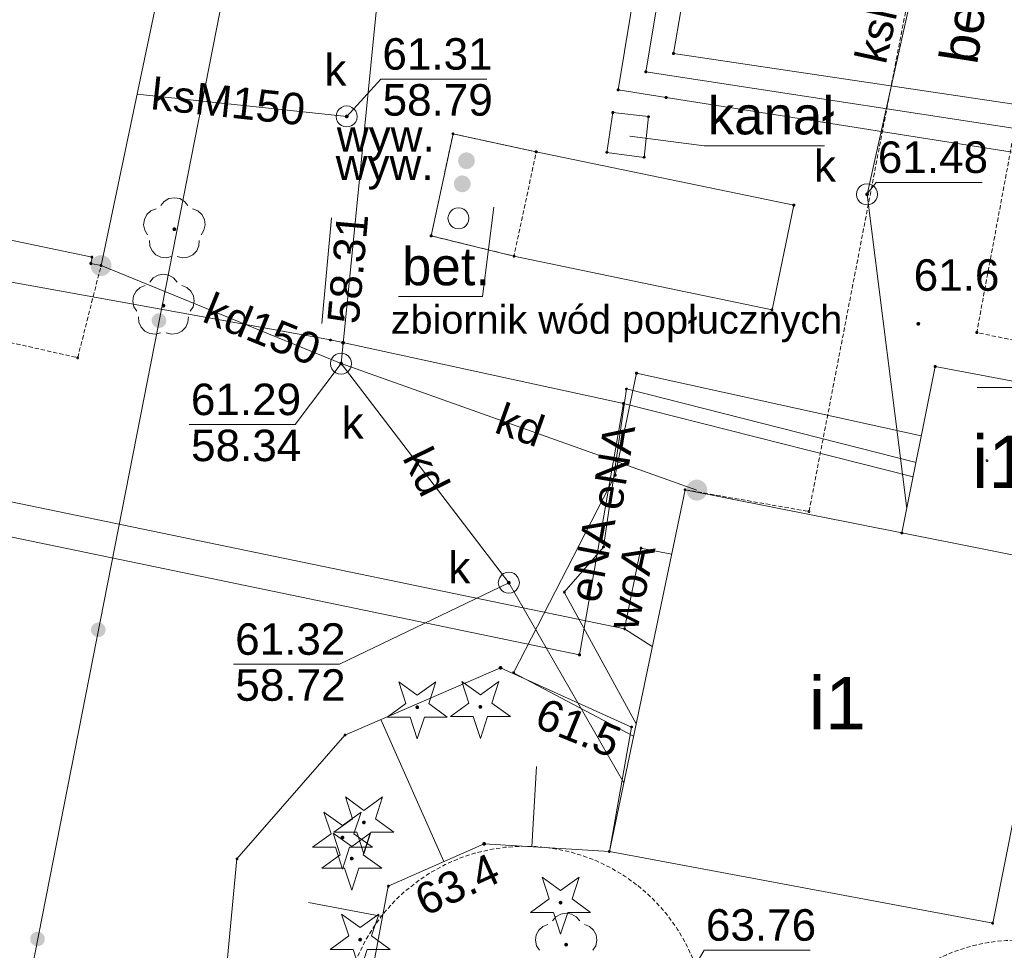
# Paper-space layout 'A-01 PLAN SYTUACYJNY' of a CAD drawing. Header units: millimetres. Extents: x 0 to 900, y 0 to 750.
# Tile 56 of 105: x 545 to 592, y 266 to 310. Entities that reach past the tile are written whole.
import ezdxf
from ezdxf.xclip import XClip

# ---------------------------------------------------------------- set-up
doc = ezdxf.new("R2010")
doc.units = ezdxf.units.MM
doc.header["$MEASUREMENT"] = 0
doc.header["$XCLIPFRAME"] = 0
doc.linetypes.add('PRZER2-1', pattern=[1.5, 1, -0.5])
doc.linetypes.add('PRZER2_5-1', pattern=[3500, 2500, -1000])
doc.layers.add('A_mapa_Nr_pióra__2', color=8, linetype='Continuous', lineweight=13)
doc.layers.add('A_podrys', color=7, linetype='Continuous')
doc.styles.add('STYL_AUTOMATYCZNY_1', font='arial.ttf')

# ---------------------------------------------------------------- blocks, each defined once
blk = doc.blocks.new('Rysunek_3_3', base_point=(-1239.757, 488.381))
at = {"layer": 'A_mapa_Nr_pióra__2', "linetype": 'Continuous', "lineweight": 13}
for points in [[(560.408, 305.484), (560.411, 305.46), (560.42, 305.439), (560.434, 305.42), (560.453, 305.406), (560.475, 305.397), (560.498, 305.394), (560.521, 305.397), (560.543, 305.406), (560.562, 305.42), (560.576, 305.439), (560.585, 305.46), (560.588, 305.484), (560.585, 305.507), (560.576, 305.529), (560.562, 305.547), (560.543, 305.562), (560.521, 305.571), (560.498, 305.574), (560.475, 305.571), (560.453, 305.562), (560.434, 305.547), (560.42, 305.529), (560.411, 305.507)], [(566.278, 303.767), (566.174, 303.775), (566.071, 303.755), (565.977, 303.71), (565.898, 303.641), (565.84, 303.555), (565.805, 303.456), (565.798, 303.352), (565.818, 303.25), (565.863, 303.156), (565.931, 303.077), (566.018, 303.018), (566.116, 302.984), (566.221, 302.976), (566.323, 302.996), (566.417, 303.041), (566.496, 303.11), (566.555, 303.196), (566.589, 303.295), (566.597, 303.399), (566.577, 303.501), (566.531, 303.595), (566.463, 303.674), (566.377, 303.733)], [(566.078, 302.667), (565.974, 302.675), (565.871, 302.655), (565.777, 302.61), (565.698, 302.541), (565.64, 302.455), (565.605, 302.356), (565.598, 302.252), (565.618, 302.15), (565.663, 302.056), (565.731, 301.977), (565.818, 301.918), (565.916, 301.884), (566.021, 301.876), (566.123, 301.896), (566.217, 301.941), (566.296, 302.01), (566.355, 302.096), (566.389, 302.195), (566.397, 302.299), (566.377, 302.401), (566.331, 302.495), (566.263, 302.574), (566.177, 302.633)], [(585.167, 301.775), (585.17, 301.752), (585.179, 301.73), (585.194, 301.712), (585.212, 301.698), (585.234, 301.689), (585.257, 301.685), (585.28, 301.689), (585.302, 301.698), (585.321, 301.712), (585.335, 301.73), (585.344, 301.752), (585.347, 301.775), (585.344, 301.799), (585.335, 301.82), (585.321, 301.839), (585.302, 301.853), (585.28, 301.862), (585.257, 301.865), (585.234, 301.862), (585.212, 301.853), (585.194, 301.839), (585.179, 301.82), (585.17, 301.799)], [(552.297, 300.025), (552.325, 300.03), (552.35, 300.043), (552.37, 300.063), (552.383, 300.088), (552.387, 300.115), (552.383, 300.143), (552.37, 300.168), (552.35, 300.188), (552.325, 300.201), (552.297, 300.205), (552.269, 300.201), (552.244, 300.188), (552.224, 300.168), (552.212, 300.143), (552.207, 300.115), (552.212, 300.088), (552.224, 300.063), (552.244, 300.043), (552.269, 300.03)], [(548.307, 298.384), (548.324, 298.255), (548.374, 298.134), (548.453, 298.031), (548.557, 297.951), (548.678, 297.901), (548.807, 297.884), (548.936, 297.901), (549.057, 297.951), (549.161, 298.031), (549.24, 298.134), (549.29, 298.255), (549.307, 298.384), (549.29, 298.514), (549.24, 298.634), (549.161, 298.738), (549.057, 298.817), (548.936, 298.867), (548.807, 298.884), (548.678, 298.867), (548.557, 298.817), (548.453, 298.738), (548.374, 298.634), (548.324, 298.514)], [(551.777, 296.385), (551.805, 296.39), (551.83, 296.403), (551.85, 296.423), (551.863, 296.448), (551.867, 296.475), (551.863, 296.503), (551.85, 296.528), (551.83, 296.548), (551.805, 296.561), (551.777, 296.565), (551.749, 296.561), (551.724, 296.548), (551.704, 296.528), (551.692, 296.503), (551.687, 296.475), (551.692, 296.448), (551.704, 296.423), (551.724, 296.403), (551.749, 296.39)], [(551.225, 295.832), (551.22, 295.74), (551.238, 295.651), (551.278, 295.569), (551.339, 295.5), (551.415, 295.45), (551.501, 295.421), (551.592, 295.415), (551.682, 295.433), (551.764, 295.474), (551.832, 295.534), (551.883, 295.61), (551.912, 295.697), (551.918, 295.788), (551.9, 295.877), (551.859, 295.959), (551.799, 296.028), (551.723, 296.078), (551.636, 296.108), (551.545, 296.113), (551.455, 296.095), (551.374, 296.055), (551.305, 295.994), (551.254, 295.918)], [(551.225, 295.832), (551.22, 295.74), (551.238, 295.651), (551.278, 295.569), (551.339, 295.5), (551.415, 295.45), (551.501, 295.421), (551.592, 295.415), (551.682, 295.433), (551.764, 295.474), (551.832, 295.534), (551.883, 295.61), (551.912, 295.697), (551.918, 295.788), (551.9, 295.877), (551.859, 295.959), (551.799, 296.028), (551.723, 296.078), (551.636, 296.108), (551.545, 296.113), (551.455, 296.095), (551.374, 296.055), (551.305, 295.994), (551.254, 295.918)], [(587.607, 295.615), (587.61, 295.592), (587.619, 295.57), (587.634, 295.552), (587.652, 295.538), (587.674, 295.529), (587.697, 295.525), (587.72, 295.529), (587.742, 295.538), (587.761, 295.552), (587.775, 295.57), (587.784, 295.592), (587.787, 295.615), (587.784, 295.639), (587.775, 295.66), (587.761, 295.679), (587.742, 295.693), (587.72, 295.702), (587.697, 295.705), (587.674, 295.702), (587.652, 295.693), (587.634, 295.679), (587.619, 295.66), (587.61, 295.639)], [(560.237, 294.711), (560.24, 294.688), (560.249, 294.666), (560.264, 294.648), (560.282, 294.633), (560.304, 294.624), (560.327, 294.621), (560.351, 294.624), (560.372, 294.633), (560.391, 294.648), (560.405, 294.666), (560.414, 294.688), (560.417, 294.711), (560.414, 294.735), (560.405, 294.756), (560.391, 294.775), (560.372, 294.789), (560.351, 294.798), (560.327, 294.801), (560.304, 294.798), (560.282, 294.789), (560.264, 294.775), (560.249, 294.756), (560.24, 294.735)], [(560.139, 293.716), (560.142, 293.693), (560.151, 293.671), (560.165, 293.653), (560.184, 293.638), (560.206, 293.629), (560.229, 293.626), (560.252, 293.629), (560.274, 293.638), (560.292, 293.653), (560.307, 293.671), (560.316, 293.693), (560.319, 293.716), (560.316, 293.74), (560.307, 293.761), (560.292, 293.78), (560.274, 293.794), (560.252, 293.803), (560.229, 293.806), (560.206, 293.803), (560.184, 293.794), (560.165, 293.78), (560.151, 293.761), (560.142, 293.74)], [(576.657, 287.695), (576.674, 287.566), (576.724, 287.445), (576.804, 287.342), (576.907, 287.262), (577.028, 287.213), (577.157, 287.195), (577.287, 287.213), (577.407, 287.262), (577.511, 287.342), (577.59, 287.445), (577.64, 287.566), (577.657, 287.695), (577.64, 287.825), (577.59, 287.945), (577.511, 288.049), (577.407, 288.128), (577.287, 288.178), (577.157, 288.195), (577.028, 288.178), (576.907, 288.128), (576.804, 288.049), (576.724, 287.945), (576.674, 287.825)], [(568.123, 283.287), (568.126, 283.264), (568.135, 283.242), (568.149, 283.223), (568.168, 283.209), (568.189, 283.2), (568.213, 283.197), (568.236, 283.2), (568.258, 283.209), (568.276, 283.223), (568.29, 283.242), (568.299, 283.264), (568.303, 283.287), (568.299, 283.31), (568.29, 283.332), (568.276, 283.35), (568.258, 283.365), (568.236, 283.374), (568.213, 283.377), (568.189, 283.374), (568.168, 283.365), (568.149, 283.35), (568.135, 283.332), (568.126, 283.31)], [(548.334, 281.113), (548.328, 281.022), (548.346, 280.932), (548.387, 280.85), (548.447, 280.782), (548.523, 280.731), (548.61, 280.702), (548.701, 280.696), (548.79, 280.714), (548.872, 280.755), (548.941, 280.815), (548.991, 280.891), (549.021, 280.978), (549.026, 281.069), (549.008, 281.159), (548.968, 281.241), (548.907, 281.309), (548.831, 281.36), (548.745, 281.389), (548.653, 281.395), (548.564, 281.377), (548.482, 281.336), (548.414, 281.276), (548.363, 281.2)], [(548.334, 281.113), (548.328, 281.022), (548.346, 280.932), (548.387, 280.85), (548.447, 280.782), (548.523, 280.731), (548.61, 280.702), (548.701, 280.696), (548.79, 280.714), (548.872, 280.755), (548.941, 280.815), (548.991, 280.891), (549.021, 280.978), (549.026, 281.069), (549.008, 281.159), (548.968, 281.241), (548.907, 281.309), (548.831, 281.36), (548.745, 281.389), (548.653, 281.395), (548.564, 281.377), (548.482, 281.336), (548.414, 281.276), (548.363, 281.2)], [(567.727, 279.235), (567.73, 279.212), (567.739, 279.19), (567.754, 279.172), (567.772, 279.158), (567.794, 279.149), (567.817, 279.145), (567.84, 279.149), (567.862, 279.158), (567.881, 279.172), (567.895, 279.19), (567.904, 279.212), (567.907, 279.235), (567.904, 279.259), (567.895, 279.28), (567.881, 279.299), (567.862, 279.313), (567.84, 279.322), (567.817, 279.325), (567.794, 279.322), (567.772, 279.313), (567.754, 279.299), (567.739, 279.28), (567.73, 279.259)], [(563.857, 277.265), (563.885, 277.27), (563.91, 277.283), (563.93, 277.303), (563.943, 277.328), (563.947, 277.355), (563.943, 277.383), (563.93, 277.408), (563.91, 277.428), (563.885, 277.441), (563.857, 277.445), (563.829, 277.441), (563.804, 277.428), (563.784, 277.408), (563.772, 277.383), (563.767, 277.355), (563.772, 277.328), (563.784, 277.303), (563.804, 277.283), (563.829, 277.27)], [(566.857, 277.285), (566.885, 277.29), (566.91, 277.303), (566.93, 277.323), (566.943, 277.348), (566.947, 277.375), (566.943, 277.403), (566.93, 277.428), (566.91, 277.448), (566.885, 277.461), (566.857, 277.465), (566.829, 277.461), (566.804, 277.448), (566.784, 277.428), (566.772, 277.403), (566.767, 277.375), (566.772, 277.348), (566.784, 277.323), (566.804, 277.303), (566.829, 277.29)], [(561.317, 271.785), (561.345, 271.79), (561.37, 271.803), (561.39, 271.823), (561.403, 271.848), (561.407, 271.875), (561.403, 271.903), (561.39, 271.928), (561.37, 271.948), (561.345, 271.961), (561.317, 271.965), (561.289, 271.961), (561.264, 271.948), (561.244, 271.928), (561.232, 271.903), (561.227, 271.875), (561.232, 271.848), (561.244, 271.823), (561.264, 271.803), (561.289, 271.79)], [(560.297, 271.065), (560.325, 271.07), (560.35, 271.083), (560.37, 271.103), (560.383, 271.128), (560.387, 271.155), (560.383, 271.183), (560.37, 271.208), (560.35, 271.228), (560.325, 271.241), (560.297, 271.245), (560.269, 271.241), (560.244, 271.228), (560.224, 271.208), (560.212, 271.183), (560.207, 271.155), (560.212, 271.128), (560.224, 271.103), (560.244, 271.083), (560.269, 271.07)], [(566.947, 270.855), (566.95, 270.832), (566.959, 270.81), (566.974, 270.792), (566.992, 270.778), (567.014, 270.769), (567.037, 270.765), (567.06, 270.769), (567.082, 270.778), (567.101, 270.792), (567.115, 270.81), (567.124, 270.832), (567.127, 270.855), (567.124, 270.879), (567.115, 270.9), (567.101, 270.919), (567.082, 270.933), (567.06, 270.942), (567.037, 270.945), (567.014, 270.942), (566.992, 270.933), (566.974, 270.919), (566.959, 270.9), (566.95, 270.879)], [(560.737, 270.065), (560.765, 270.07), (560.79, 270.083), (560.81, 270.103), (560.823, 270.128), (560.827, 270.155), (560.823, 270.183), (560.81, 270.208), (560.79, 270.228), (560.765, 270.241), (560.737, 270.245), (560.709, 270.241), (560.684, 270.228), (560.664, 270.208), (560.652, 270.183), (560.647, 270.155), (560.652, 270.128), (560.664, 270.103), (560.684, 270.083), (560.709, 270.07)], [(570.677, 267.965), (570.705, 267.97), (570.73, 267.983), (570.75, 268.003), (570.763, 268.028), (570.767, 268.055), (570.763, 268.083), (570.75, 268.108), (570.73, 268.128), (570.705, 268.141), (570.677, 268.145), (570.649, 268.141), (570.624, 268.128), (570.604, 268.108), (570.592, 268.083), (570.587, 268.055), (570.592, 268.028), (570.604, 268.003), (570.624, 267.983), (570.649, 267.97)], [(545.442, 266.394), (545.437, 266.303), (545.455, 266.214), (545.495, 266.132), (545.556, 266.063), (545.632, 266.013), (545.718, 265.983), (545.809, 265.978), (545.899, 265.996), (545.981, 266.036), (546.049, 266.097), (546.1, 266.173), (546.129, 266.259), (546.135, 266.351), (546.117, 266.44), (546.076, 266.522), (546.016, 266.59), (545.94, 266.641), (545.853, 266.67), (545.762, 266.676), (545.672, 266.658), (545.591, 266.617), (545.522, 266.557), (545.471, 266.481)], [(545.442, 266.394), (545.437, 266.303), (545.455, 266.214), (545.495, 266.132), (545.556, 266.063), (545.632, 266.013), (545.718, 265.983), (545.809, 265.978), (545.899, 265.996), (545.981, 266.036), (546.049, 266.097), (546.1, 266.173), (546.129, 266.259), (546.135, 266.351), (546.117, 266.44), (546.076, 266.522), (546.016, 266.59), (545.94, 266.641), (545.853, 266.67), (545.762, 266.676), (545.672, 266.658), (545.591, 266.617), (545.522, 266.557), (545.471, 266.481)], [(561.137, 266.205), (561.165, 266.21), (561.19, 266.223), (561.21, 266.243), (561.223, 266.268), (561.227, 266.295), (561.223, 266.323), (561.21, 266.348), (561.19, 266.368), (561.165, 266.381), (561.137, 266.385), (561.109, 266.381), (561.084, 266.368), (561.064, 266.348), (561.052, 266.323), (561.047, 266.295), (561.052, 266.268), (561.064, 266.243), (561.084, 266.223), (561.109, 266.21)], [(570.937, 265.965), (570.965, 265.97), (570.99, 265.983), (571.01, 266.003), (571.023, 266.028), (571.027, 266.055), (571.023, 266.083), (571.01, 266.108), (570.99, 266.128), (570.965, 266.141), (570.937, 266.145), (570.909, 266.141), (570.884, 266.128), (570.864, 266.108), (570.852, 266.083), (570.847, 266.055), (570.852, 266.028), (570.864, 266.003), (570.884, 265.983), (570.909, 265.97)]]:
    blk.add_hatch(color=8, dxfattribs=at).paths.add_polyline_path(points)
at = {"layer": 'A_mapa_Nr_pióra__2', "color": 8, "linetype": 'Continuous', "lineweight": 13, "ltscale": 0.2, "flags": 128}
for points in [[(564.177, 333.635), (564.097, 332.635), (560.229, 293.716)], [(545.918, 323.573), (547.247, 323.294), (576.531, 318.33), (574.728, 307.611), (595.618, 304.395), (596.754, 304.155)], [(587.148, 286.815), (585.257, 301.775), (589.817, 322.235)], [(626.837, 227.915), (540.817, 241.035), (556.537, 321.055), (585.897, 315.915)], [(433.899, 310.046), (573.724, 281.084)], [(571.578, 279.852), (433.601, 308.475)], [(560.498, 305.484), (562.119, 307.261), (567.159, 307.261)], [(550.522, 306.552), (560.498, 305.484)], [(573.97, 304.549), (577.51, 304.09), (583.23, 304.09)], [(585.252, 301.785), (585.694, 302.345), (590.734, 302.345)], [(551.649, 301.242), (551.816, 301.441), (552.041, 301.57), (552.297, 301.615), (552.553, 301.57), (552.778, 301.441), (552.946, 301.242)], [(551.025, 299.847), (550.888, 300.067), (550.834, 300.322), (550.871, 300.579), (550.993, 300.808), (551.185, 300.983), (551.426, 301.08)], [(553.168, 301.08), (553.409, 300.983), (553.602, 300.808), (553.724, 300.579), (553.76, 300.322), (553.706, 300.067), (553.569, 299.847)], [(567.501, 301.172), (566.967, 296.907), (562.967, 296.907)], [(559.319, 295.633), (559.768, 300.653)], [(573.671, 291.821), (559.727, 294.842), (532.249, 299.817), (528.565, 272.102), (526.957, 272.315), (528.565, 272.102), (528.197, 269.335)], [(552.16, 298.823), (551.907, 298.76), (551.649, 298.788), (551.416, 298.902), (551.235, 299.089), (551.129, 299.326), (551.11, 299.585)], [(553.484, 299.585), (553.465, 299.326), (553.359, 299.089), (553.179, 298.902), (552.945, 298.788), (552.687, 298.76), (552.435, 298.823)], [(548.807, 298.384), (560.229, 293.716)], [(551.129, 297.602), (551.296, 297.801), (551.521, 297.93), (551.777, 297.975), (552.033, 297.93), (552.258, 297.801), (552.426, 297.602)], [(550.505, 296.207), (550.368, 296.427), (550.314, 296.682), (550.351, 296.939), (550.473, 297.168), (550.665, 297.343), (550.906, 297.44)], [(552.648, 297.44), (552.889, 297.343), (553.082, 297.168), (553.204, 296.939), (553.24, 296.682), (553.186, 296.427), (553.049, 296.207)], [(551.64, 295.183), (551.387, 295.12), (551.129, 295.148), (550.896, 295.262), (550.715, 295.449), (550.609, 295.686), (550.59, 295.945)], [(552.964, 295.945), (552.945, 295.686), (552.839, 295.449), (552.659, 295.262), (552.425, 295.148), (552.167, 295.12), (551.915, 295.183)], [(560.229, 293.716), (558.047, 290.816), (553.007, 290.816)], [(573.678, 273.753), (568.213, 283.287), (560.229, 293.716)], [(560.229, 293.716), (577.157, 287.695)], [(587.838, 290.271), (574.284, 293.264), (573.269, 288.411), (568.442, 279.004), (574.143, 275.975)], [(574.266, 276.565), (570.853, 282.834), (572.715, 284.986), (573.804, 292.509), (587.588, 289.017)], [(600.497, 292.575), (590.497, 292.575)], [(600.497, 292.575), (590.497, 292.575)], [(571.578, 279.852), (573.671, 291.821)], [(573.671, 291.821), (587.45, 288.324)], [(575.955, 284.641), (574.5, 284.935), (573.724, 281.084)], [(568.213, 283.287), (560.153, 279.406), (555.113, 279.406)], [(573.724, 281.084), (575.037, 280.253)], [(565.126, 270.009), (562.129, 276.776)], [(569.305, 270.718), (569.536, 274.537)], [(562.204, 267.396), (558.673, 268.065)], [(570.289, 267.182), (570.456, 267.381), (570.681, 267.51), (570.937, 267.555), (571.193, 267.51), (571.418, 267.381), (571.586, 267.182)], [(569.665, 265.787), (569.528, 266.007), (569.474, 266.262), (569.511, 266.519), (569.633, 266.748), (569.825, 266.923), (570.066, 267.02)], [(571.808, 267.02), (572.049, 266.923), (572.242, 266.748), (572.364, 266.519), (572.4, 266.262), (572.346, 266.007), (572.209, 265.787)], [(575.797, 262.825), (577.513, 265.795), (582.553, 265.795)]]:
    blk.add_lwpolyline(points, dxfattribs=at)
for points in [[(544.778, 325.036), (547.435, 324.478), (577.871, 319.135), (576.053, 308.481), (595.857, 305.53), (597.635, 302.805), (595.383, 303.279), (575.696, 306.389), (573.42, 306.753), (575.191, 317.526), (547.059, 322.109)], [(548.807, 298.384), (548.319, 298.486), (548.381, 298.78), (527.707, 303.121), (527.647, 302.827), (527.179, 302.925), (529.718, 315.021), (551.346, 310.48)], [(576.008, 308.465), (576.008, 308.497), (576.037, 308.526), (576.069, 308.526), (576.098, 308.497), (576.098, 308.465), (576.069, 308.436), (576.037, 308.436)], [(574.683, 307.595), (574.683, 307.627), (574.712, 307.656), (574.744, 307.656), (574.773, 307.627), (574.773, 307.595), (574.744, 307.566), (574.712, 307.566)], [(573.375, 306.737), (573.375, 306.768), (573.404, 306.798), (573.436, 306.798), (573.465, 306.768), (573.465, 306.737), (573.436, 306.708), (573.404, 306.708)], [(575.651, 306.374), (575.651, 306.405), (575.681, 306.434), (575.712, 306.434), (575.741, 306.405), (575.741, 306.374), (575.712, 306.344), (575.681, 306.344)], [(560.498, 305.984), (560.627, 305.967), (560.748, 305.917), (560.851, 305.837), (560.931, 305.734), (560.981, 305.613), (560.998, 305.484), (560.981, 305.354), (560.931, 305.234), (560.851, 305.13), (560.748, 305.051), (560.627, 305.001), (560.498, 304.984), (560.368, 305.001), (560.248, 305.051), (560.144, 305.13), (560.065, 305.234), (560.015, 305.354), (559.998, 305.484), (560.015, 305.613), (560.065, 305.734), (560.144, 305.837), (560.248, 305.917), (560.368, 305.967)], [(560.498, 305.984), (560.627, 305.967), (560.748, 305.917), (560.851, 305.837), (560.931, 305.734), (560.981, 305.613), (560.998, 305.484), (560.981, 305.354), (560.931, 305.234), (560.851, 305.13), (560.748, 305.051), (560.627, 305.001), (560.498, 304.984), (560.368, 305.001), (560.248, 305.051), (560.144, 305.13), (560.065, 305.234), (560.015, 305.354), (559.998, 305.484), (560.015, 305.613), (560.065, 305.734), (560.144, 305.837), (560.248, 305.917), (560.368, 305.967)], [(573.157, 305.675), (574.857, 305.475), (574.657, 303.535), (572.877, 303.775)], [(573.112, 305.66), (573.112, 305.691), (573.141, 305.72), (573.173, 305.72), (573.202, 305.691), (573.202, 305.66), (573.173, 305.63), (573.141, 305.63)], [(574.812, 305.46), (574.812, 305.491), (574.841, 305.52), (574.873, 305.52), (574.902, 305.491), (574.902, 305.46), (574.873, 305.43), (574.841, 305.43)], [(565.557, 304.655), (569.517, 303.795), (581.777, 301.255), (580.737, 296.275), (568.457, 298.835), (564.517, 299.795)], [(565.512, 304.64), (565.512, 304.671), (565.541, 304.7), (565.573, 304.7), (565.602, 304.671), (565.602, 304.64), (565.573, 304.61), (565.541, 304.61)], [(569.472, 303.78), (569.472, 303.811), (569.501, 303.84), (569.533, 303.84), (569.562, 303.811), (569.562, 303.78), (569.533, 303.75), (569.501, 303.75)], [(572.832, 303.76), (572.832, 303.791), (572.861, 303.82), (572.893, 303.82), (572.922, 303.791), (572.922, 303.76), (572.893, 303.73), (572.861, 303.73)], [(574.612, 303.52), (574.612, 303.551), (574.641, 303.58), (574.673, 303.58), (574.702, 303.551), (574.702, 303.52), (574.673, 303.49), (574.641, 303.49)], [(585.257, 302.275), (585.387, 302.258), (585.507, 302.208), (585.611, 302.129), (585.69, 302.025), (585.74, 301.905), (585.757, 301.775), (585.74, 301.646), (585.69, 301.525), (585.611, 301.422), (585.507, 301.342), (585.387, 301.293), (585.257, 301.275), (585.128, 301.293), (585.007, 301.342), (584.904, 301.422), (584.824, 301.525), (584.774, 301.646), (584.757, 301.775), (584.774, 301.905), (584.824, 302.025), (584.904, 302.129), (585.007, 302.208), (585.128, 302.258)], [(585.257, 302.275), (585.387, 302.258), (585.507, 302.208), (585.611, 302.129), (585.69, 302.025), (585.74, 301.905), (585.757, 301.775), (585.74, 301.646), (585.69, 301.525), (585.611, 301.422), (585.507, 301.342), (585.387, 301.293), (585.257, 301.275), (585.128, 301.293), (585.007, 301.342), (584.904, 301.422), (584.824, 301.525), (584.774, 301.646), (584.757, 301.775), (584.774, 301.905), (584.824, 302.025), (584.904, 302.129), (585.007, 302.208), (585.128, 302.258)], [(581.732, 301.24), (581.732, 301.271), (581.761, 301.3), (581.793, 301.3), (581.822, 301.271), (581.822, 301.24), (581.793, 301.21), (581.761, 301.21)], [(565.817, 301.135), (565.947, 301.118), (566.067, 301.068), (566.171, 300.989), (566.25, 300.885), (566.3, 300.765), (566.317, 300.635), (566.3, 300.506), (566.25, 300.385), (566.171, 300.282), (566.067, 300.202), (565.947, 300.153), (565.817, 300.135), (565.688, 300.153), (565.567, 300.202), (565.464, 300.282), (565.384, 300.385), (565.334, 300.506), (565.317, 300.635), (565.334, 300.765), (565.384, 300.885), (565.464, 300.989), (565.567, 301.068), (565.688, 301.118)], [(564.472, 299.78), (564.472, 299.811), (564.501, 299.84), (564.533, 299.84), (564.562, 299.811), (564.562, 299.78), (564.533, 299.75), (564.501, 299.75)], [(548.274, 298.47), (548.274, 298.502), (548.303, 298.531), (548.335, 298.531), (548.364, 298.502), (548.364, 298.47), (548.335, 298.441), (548.303, 298.441)], [(548.336, 298.764), (548.336, 298.796), (548.365, 298.825), (548.397, 298.825), (548.426, 298.796), (548.426, 298.764), (548.397, 298.735), (548.365, 298.735)], [(568.412, 298.82), (568.412, 298.851), (568.441, 298.88), (568.473, 298.88), (568.502, 298.851), (568.502, 298.82), (568.473, 298.79), (568.441, 298.79)], [(548.762, 298.368), (548.762, 298.4), (548.791, 298.429), (548.823, 298.429), (548.852, 298.4), (548.852, 298.368), (548.823, 298.339), (548.791, 298.339)], [(580.692, 296.26), (580.692, 296.291), (580.721, 296.32), (580.753, 296.32), (580.782, 296.291), (580.782, 296.26), (580.753, 296.23), (580.721, 296.23)], [(590.432, 295.18), (590.432, 295.211), (590.461, 295.24), (590.493, 295.24), (590.522, 295.211), (590.522, 295.18), (590.493, 295.15), (590.461, 295.15)], [(559.682, 294.827), (559.682, 294.858), (559.711, 294.887), (559.743, 294.887), (559.772, 294.858), (559.772, 294.827), (559.743, 294.797), (559.711, 294.797)], [(547.652, 293.98), (547.652, 294.011), (547.681, 294.04), (547.713, 294.04), (547.742, 294.011), (547.742, 293.98), (547.713, 293.95), (547.681, 293.95)], [(560.229, 294.216), (560.358, 294.199), (560.479, 294.149), (560.582, 294.07), (560.662, 293.966), (560.712, 293.846), (560.729, 293.716), (560.712, 293.587), (560.662, 293.466), (560.582, 293.363), (560.479, 293.283), (560.358, 293.233), (560.229, 293.216), (560.099, 293.233), (559.979, 293.283), (559.875, 293.363), (559.796, 293.466), (559.746, 293.587), (559.729, 293.716), (559.746, 293.846), (559.796, 293.966), (559.875, 294.07), (559.979, 294.149), (560.099, 294.199)], [(560.229, 294.216), (560.358, 294.199), (560.479, 294.149), (560.582, 294.07), (560.662, 293.966), (560.712, 293.846), (560.729, 293.716), (560.712, 293.587), (560.662, 293.466), (560.582, 293.363), (560.479, 293.283), (560.358, 293.233), (560.229, 293.216), (560.099, 293.233), (559.979, 293.283), (559.875, 293.363), (559.796, 293.466), (559.746, 293.587), (559.729, 293.716), (559.746, 293.846), (559.796, 293.966), (559.875, 294.07), (559.979, 294.149), (560.099, 294.199)], [(574.239, 293.248), (574.239, 293.28), (574.268, 293.309), (574.3, 293.309), (574.329, 293.28), (574.329, 293.248), (574.3, 293.219), (574.268, 293.219)], [(588.497, 293.575), (596.237, 292.115), (594.637, 284.115), (586.917, 285.655)], [(588.452, 293.56), (588.452, 293.591), (588.481, 293.62), (588.513, 293.62), (588.542, 293.591), (588.542, 293.56), (588.513, 293.53), (588.481, 293.53)], [(573.759, 292.493), (573.759, 292.525), (573.788, 292.554), (573.82, 292.554), (573.849, 292.525), (573.849, 292.493), (573.82, 292.464), (573.788, 292.464)], [(573.626, 291.805), (573.626, 291.837), (573.655, 291.866), (573.687, 291.866), (573.716, 291.837), (573.716, 291.805), (573.687, 291.776), (573.655, 291.776)], [(590.919, 289.081), (590.919, 289.113), (590.949, 289.142), (590.98, 289.142), (591.009, 289.113), (591.009, 289.081), (590.98, 289.052), (590.949, 289.052)], [(573.224, 288.395), (573.224, 288.427), (573.253, 288.456), (573.285, 288.456), (573.314, 288.427), (573.314, 288.395), (573.285, 288.366), (573.253, 288.366)], [(576.597, 287.715), (586.917, 285.655), (594.637, 284.115), (594.477, 283.355), (591.237, 267.075), (572.997, 270.495)], [(576.552, 287.7), (576.552, 287.731), (576.581, 287.76), (576.613, 287.76), (576.642, 287.731), (576.642, 287.7), (576.613, 287.67), (576.581, 287.67)], [(582.452, 286.66), (582.452, 286.691), (582.481, 286.72), (582.513, 286.72), (582.542, 286.691), (582.542, 286.66), (582.513, 286.63), (582.481, 286.63)], [(586.872, 285.64), (586.872, 285.671), (586.901, 285.7), (586.933, 285.7), (586.962, 285.671), (586.962, 285.64), (586.933, 285.61), (586.901, 285.61)], [(572.67, 284.97), (572.67, 285.002), (572.699, 285.031), (572.73, 285.031), (572.76, 285.002), (572.76, 284.97), (572.73, 284.941), (572.699, 284.941)], [(574.455, 284.919), (574.455, 284.95), (574.484, 284.98), (574.515, 284.98), (574.545, 284.95), (574.545, 284.919), (574.515, 284.89), (574.484, 284.89)], [(568.213, 283.787), (568.342, 283.77), (568.463, 283.72), (568.566, 283.64), (568.646, 283.537), (568.696, 283.416), (568.713, 283.287), (568.696, 283.157), (568.646, 283.037), (568.566, 282.933), (568.463, 282.854), (568.342, 282.804), (568.213, 282.787), (568.083, 282.804), (567.963, 282.854), (567.859, 282.933), (567.78, 283.037), (567.73, 283.157), (567.713, 283.287), (567.73, 283.416), (567.78, 283.537), (567.859, 283.64), (567.963, 283.72), (568.083, 283.77)], [(568.213, 283.787), (568.342, 283.77), (568.463, 283.72), (568.566, 283.64), (568.646, 283.537), (568.696, 283.416), (568.713, 283.287), (568.696, 283.157), (568.646, 283.037), (568.566, 282.933), (568.463, 282.854), (568.342, 282.804), (568.213, 282.787), (568.083, 282.804), (567.963, 282.854), (567.859, 282.933), (567.78, 283.037), (567.73, 283.157), (567.713, 283.287), (567.73, 283.416), (567.78, 283.537), (567.859, 283.64), (567.963, 283.72), (568.083, 283.77)], [(570.808, 282.818), (570.808, 282.849), (570.837, 282.879), (570.869, 282.879), (570.898, 282.849), (570.898, 282.818), (570.869, 282.789), (570.837, 282.789)], [(573.679, 281.068), (573.679, 281.1), (573.708, 281.129), (573.74, 281.129), (573.769, 281.1), (573.769, 281.068), (573.74, 281.039), (573.708, 281.039)], [(571.533, 279.836), (571.533, 279.868), (571.562, 279.897), (571.594, 279.897), (571.623, 279.868), (571.623, 279.836), (571.594, 279.807), (571.562, 279.807)], [(568.397, 278.989), (568.397, 279.02), (568.426, 279.049), (568.458, 279.049), (568.487, 279.02), (568.487, 278.989), (568.458, 278.959), (568.426, 278.959)], [(564.402, 277.533), (565.284, 276.892), (564.194, 276.892), (563.857, 275.855), (563.52, 276.892), (562.431, 276.892), (563.312, 277.533), (562.975, 278.569), (563.857, 277.928), (564.739, 278.569)], [(567.402, 277.553), (568.284, 276.912), (567.194, 276.912), (566.857, 275.875), (566.52, 276.912), (565.431, 276.912), (566.312, 277.553), (565.975, 278.589), (566.857, 277.948), (567.739, 278.589)], [(574.012, 276.4), (574.012, 276.431), (574.041, 276.46), (574.073, 276.46), (574.102, 276.431), (574.102, 276.4), (574.073, 276.37), (574.041, 276.37)], [(560.372, 276.02), (560.372, 276.051), (560.401, 276.08), (560.433, 276.08), (560.462, 276.051), (560.462, 276.02), (560.433, 275.99), (560.401, 275.99)], [(561.862, 272.053), (562.744, 271.412), (561.654, 271.412), (561.317, 270.375), (560.98, 271.412), (559.891, 271.412), (560.772, 272.053), (560.435, 273.089), (561.317, 272.448), (562.199, 273.089)], [(560.842, 271.333), (561.724, 270.692), (560.634, 270.692), (560.297, 269.655), (559.96, 270.692), (558.871, 270.692), (559.752, 271.333), (559.415, 272.369), (560.297, 271.728), (561.179, 272.369)], [(561.282, 270.333), (562.164, 269.692), (561.074, 269.692), (560.737, 268.655), (560.4, 269.692), (559.311, 269.692), (560.192, 270.333), (559.855, 271.369), (560.737, 270.728), (561.619, 271.369)], [(572.952, 270.48), (572.952, 270.511), (572.981, 270.54), (573.013, 270.54), (573.042, 270.511), (573.042, 270.48), (573.013, 270.45), (572.981, 270.45)], [(555.232, 270.12), (555.232, 270.151), (555.261, 270.18), (555.293, 270.18), (555.322, 270.151), (555.322, 270.12), (555.293, 270.09), (555.261, 270.09)], [(571.222, 268.233), (572.104, 267.592), (571.014, 267.592), (570.677, 266.555), (570.34, 267.592), (569.251, 267.592), (570.132, 268.233), (569.795, 269.269), (570.677, 268.628), (571.559, 269.269)], [(562.432, 268.82), (562.432, 268.851), (562.461, 268.88), (562.493, 268.88), (562.522, 268.851), (562.522, 268.82), (562.493, 268.79), (562.461, 268.79)], [(561.682, 266.473), (562.564, 265.832), (561.474, 265.832), (561.137, 264.795), (560.8, 265.832), (559.711, 265.832), (560.592, 266.473), (560.255, 267.509), (561.137, 266.868), (562.019, 267.509)], [(591.192, 267.06), (591.192, 267.091), (591.221, 267.12), (591.253, 267.12), (591.282, 267.091), (591.282, 267.06), (591.253, 267.03), (591.221, 267.03)]]:
    blk.add_lwpolyline(points, close=True, dxfattribs=at)
at = {"layer": 'A_mapa_Nr_pióra__2', "color": 8, "linetype": 'PRZER2-1', "lineweight": 13, "ltscale": 0.2, "flags": 128}
for points in [[(585.897, 315.915), (585.277, 312.875), (587.437, 312.275), (582.497, 286.675), (576.597, 287.715)], [(594.477, 283.355), (596.197, 282.975), (598.477, 293.535), (590.477, 295.195), (594.037, 314.335)], [(526.997, 302.915), (526.257, 298.875), (547.697, 293.995), (548.807, 298.384)]]:
    blk.add_lwpolyline(points, dxfattribs=at)
blk.add_lwpolyline([(565.557, 304.655), (569.517, 303.795), (568.457, 298.835), (564.517, 299.795)], close=True, dxfattribs=at)
at = {"layer": 'A_mapa_Nr_pióra__2', "color": 8, "linetype": 'PRZER2_5-1', "lineweight": 13, "ltscale": 0.2, "flags": 128}
blk.add_lwpolyline([(595.637, 267.595), (598.937, 264.015), (600.017, 258.815), (599.877, 253.655), (596.457, 251.695), (579.437, 250.555), (563.897, 256.075), (561.257, 262.395), (562.477, 268.835), (567.037, 270.855), (572.997, 270.495), (574.057, 276.415), (567.817, 279.235), (560.417, 276.035), (555.277, 270.135), (554.117, 258.095), (556.837, 251.755), (576.817, 244.135), (592.917, 243.735), (603.717, 247.895), (606.577, 256.295), (605.137, 265.175), (597.097, 276.015)], close=True, dxfattribs=at)
at = {"layer": 'A_mapa_Nr_pióra__2', "color": 8, "linetype": 'PRZER2-1', "lineweight": 13, "ltscale": 0.2, "flags": 128}
for points in [[(574.353, 268.864, -0.220851), (577.61, 262.356, -0.23578), (574.365, 255.352, -0.262775), (565.978, 253.999, -0.212656), (560.946, 258.909, -0.155207), (560.576, 264.134, -0.154489), (563.274, 268.596, -0.362908)], [(585.988, 263.383, -0.197026), (591.88, 266.254, -0.261929), (599.515, 262.583, -0.213634), (600.845, 255.649, -0.216827), (596.465, 249.989, -0.233458), (588.816, 249.786, -0.503878)]]:
    blk.add_lwpolyline(points, format="xyb", close=True, dxfattribs=at)
at = {"layer": 'A_mapa_Nr_pióra__2', "color": 8, "linetype": 'Continuous', "lineweight": 13, "attachment_point": 7, "style": 'STYL_AUTOMATYCZNY_1'}
for s, insert, char_height, rotation in [('\\A1;{\\pql;\\fArial|b0|i0|c238|p0;\\W1.000000;bet.}', (590.514, 307.907), 1.8, 81.2449), ('\\A1;{\\pql;\\fArial|b0|i0|c238|p0;\\W1.000000;ksM}', (586.164, 307.914), 1.5, 77.5259), ('\\A1;{\\pql;\\fArial|b0|i0|c238|p0;\\W1.000000;ksM150}', (551.134, 305.812), 1.5, 353.888), ('\\A1;{\\pql;\\fArial|b0|i0|c238|p0;\\W1.000000;58.31}', (561.083, 295.563), 1.5, 84.8853), ('\\A1;{\\pql;\\fArial|b0|i0|c238|p0;\\W1.000000;kd150}', (553.548, 295.726), 1.5, 337.7702), ('\\A1;{\\pql;\\fArial|b0|i0|c238|p0;\\W1.000000;kd}', (567.449, 290.441), 1.5, 340.4215), ('\\A1;{\\pql;\\fArial|b0|i0|c238|p0;\\W1.000000;eNA}', (573.594, 286.671), 1.5, 80.709), ('\\A1;{\\pql;\\fArial|b0|i0|c238|p0;\\W1.000000;kd}', (563.106, 289.23), 1.5, 296.2058), ('\\A1;{\\pql;\\fArial|b0|i0|c238|p0;\\W1.000000;eNA}', (572.54, 282.259), 1.5, 79.0285), ('\\A1;{\\pql;\\fArial|b0|i0|c238|p0;\\W1.000000;woA}', (574.336, 280.937), 1.5, 77.5557), ('\\A1;{\\pql;\\fArial|b0|i0|c238|p0;\\W1.000000;61.5}', (569.347, 276.441), 1.5, 337.7808), ('\\A1;{\\pql;\\fArial|b0|i0|c238|p0;\\W1.000000;63.4}', (564.221, 267.367), 1.5, 24.7924)]:
    blk.add_mtext(s, dxfattribs=dict(at, insert=insert, char_height=char_height, rotation=rotation))
for s, insert, char_height in [('\\A1;{\\pql;\\fArial|b0|i0|c238|p0;\\W1.000000;61.31}', (562.197, 307.688), 1.5), ('\\A1;{\\pql;\\fArial|b0|i0|c238|p0;\\W1.000000;k}', (559.434, 306.956), 1.5), ('\\A1;{\\pql;\\fArial|b0|i0|c238|p0;\\W1.000000;58.79}', (562.206, 305.499), 1.5), ('\\A1;{\\pql;\\fArial|b0|i0|c238|p0;\\W1.000000;kanał}', (577.677, 304.604), 1.8), ('\\A1;{\\pql;\\fArial|b0|i0|c238|p0;\\W1.000000;wyw.}', (560.03, 303.36), 1.5), ('\\A1;{\\pql;\\fArial|b0|i0|c238|p0;\\W1.000000;61.48}', (585.772, 302.773), 1.5), ('\\A1;{\\pql;\\fArial|b0|i0|c238|p0;\\W1.000000;k}', (582.729, 302.384), 1.5), ('\\A1;{\\pql;\\fArial|b0|i0|c238|p0;\\W1.000000;k}', (582.729, 302.384), 1.5), ('\\A1;{\\pql;\\fArial|b0|i0|c238|p0;\\W1.000000;wyw.}', (559.975, 301.998), 1.5), ('\\A1;{\\pql;\\fArial|b0|i0|c238|p0;\\W1.000000;bet.}', (563.131, 297.422), 1.8), ('\\A1;{\\pql;\\fArial|b0|i0|c238|p0;\\W1.000000;61.6}', (587.477, 297.162), 1.5), ('\\A1;{\\pql;\\fArial|b0|i0|c238|p0;\\W1.000000;zbiornik wód popłucznych}', (562.591, 294.734), 1.35), ('\\A1;{\\pql;\\fArial|b0|i0|c238|p0;\\W1.000000;61.29}', (553.085, 291.243), 1.5), ('\\A1;{\\pql;\\fArial|b0|i0|c238|p0;\\W1.000000;k}', (560.254, 290.15), 1.5), ('\\A1;{\\pql;\\fArial|b0|i0|c238|p0;\\W1.000000;58.34}', (553.094, 289.052), 1.5), ('\\A1;{\\pql;\\fArial|b0|i0|c238|p0;\\W1.000000;i1}', (590.251, 287.79), 2.5), ('\\A1;{\\pql;\\fArial|b0|i0|c238|p0;\\W1.000000;k}', (565.332, 283.26), 1.5), ('\\A1;{\\pql;\\fArial|b0|i0|c238|p0;\\W1.000000;61.32}', (555.191, 279.833), 1.5), ('\\A1;{\\pql;\\fArial|b0|i0|c238|p0;\\W1.000000;58.72}', (555.2, 277.644), 1.5), ('\\A1;{\\pql;\\fArial|b0|i0|c238|p0;\\W1.000000;i1}', (582.491, 276.301), 2.5), ('\\A1;{\\pql;\\fArial|b0|i0|c238|p0;\\W1.000000;63.76}', (577.591, 266.222), 1.5)]:
    blk.add_mtext(s, dxfattribs=dict(at, insert=insert, char_height=char_height))

psp = doc.layouts.new('A-01 PLAN SYTUACYJNY')

# ---------------------------------------------------------------- block references
at = {"layer": 'A_podrys', "color": 37, "linetype": 'Continuous', "lineweight": 5, "true_color": 0x656532}
ref = psp.add_blockref('Rysunek_3_3', (-1239.757, 488.381), dxfattribs=at)
XClip(ref).set_block_clipping_path([(29.90003743, 157.4723136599), (895.1, 745.1)])

doc.saveas('drawing.dxf')
